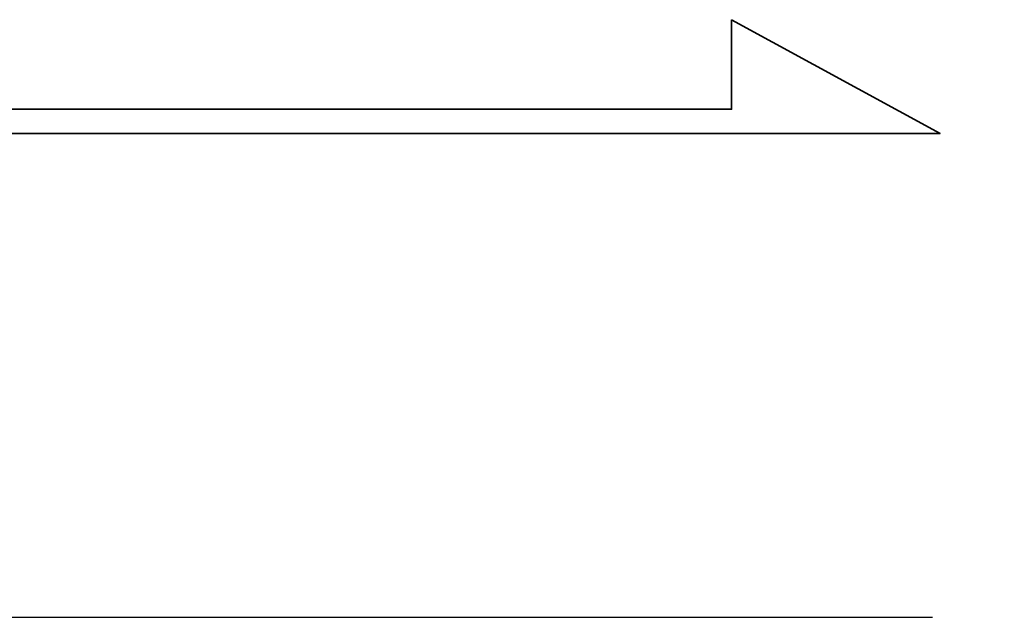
# Model space of a CAD drawing. Header units: millimetres. Extents: x -51 to 427, y -66 to 81.
# Tile 40 of 105: x 129.81 to 131.9, y 0 to 1.27. Entities that reach past the tile are written whole.
import ezdxf

# ---------------------------------------------------------------- set-up
doc = ezdxf.new("R2010")
doc.units = ezdxf.units.MM
doc.linetypes.add('CENTER', pattern=[2, 1.25, -0.25, 0.25, -0.25])
for name, color, linetype in [('CL', 1, 'CENTER'), ('DIM', 4, 'Continuous'), ('layer 1', 7, 'Continuous')]:
    doc.layers.add(name, color=color, linetype=linetype)

# ---------------------------------------------------------------- blocks, each defined once
blk = doc.blocks.new('TBI MOTION logo(完整正式版)')
at = {"layer": 'layer 1', "color": 22, "lineweight": 35}
blk.add_open_spline([(75.90875, -9.47875), (75.90875, -9.47875), (75.90875, -12.28625), (75.90875, -12.28625), (75.90875, -12.28625), (75.90875, -12.28625), (75.90875, -12.47875), (75.90875, -12.47875), (75.90875, -12.47875), (75.90875, -12.47875), (75.71625, -12.47875), (75.71625, -12.47875), (75.71625, -12.47875), (75.71625, -12.47875), (-88.32875, -12.47875), (-88.32875, -12.47875), (-88.32875, -12.47875), (-88.32875, -12.47875), (-88.32875, -13.29375), (-88.32875, -13.29375), (-88.32875, -13.29375), (-88.32875, -13.29375), (82.89125, -13.29375), (82.89125, -13.29375), (82.89125, -13.29375), (82.89125, -13.29375), (75.90875, -9.47875), (75.90875, -9.47875)], degree=3, knots=[0, 0, 0, 0, 0.14285714, 0.14285714, 0.14285714, 0.14285714, 0.28571429, 0.28571429, 0.28571429, 0.28571429, 0.42857143, 0.42857143, 0.42857143, 0.42857143, 0.57142857, 0.57142857, 0.57142857, 0.57142857, 0.71428571, 0.71428571, 0.71428571, 0.71428571, 0.85714286, 0.85714286, 0.85714286, 0.85714286, 1, 1, 1, 1], dxfattribs=at)

msp = doc.modelspace()

# ---------------------------------------------------------------- linework, layer by layer
at = {"layer": 'CL', "color": 0, "ltscale": 3}
msp.add_line((98, 0), (161.5357, 0), dxfattribs=at)

# ---------------------------------------------------------------- block references
at = {"layer": 'DIM', "xscale": 0.0636045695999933, "yscale": 0.0636045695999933, "zscale": 0.0636045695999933}
msp.add_blockref('TBI MOTION logo(完整正式版)', (126.4942, 1.8759), dxfattribs=at)

doc.saveas('drawing.dxf')
